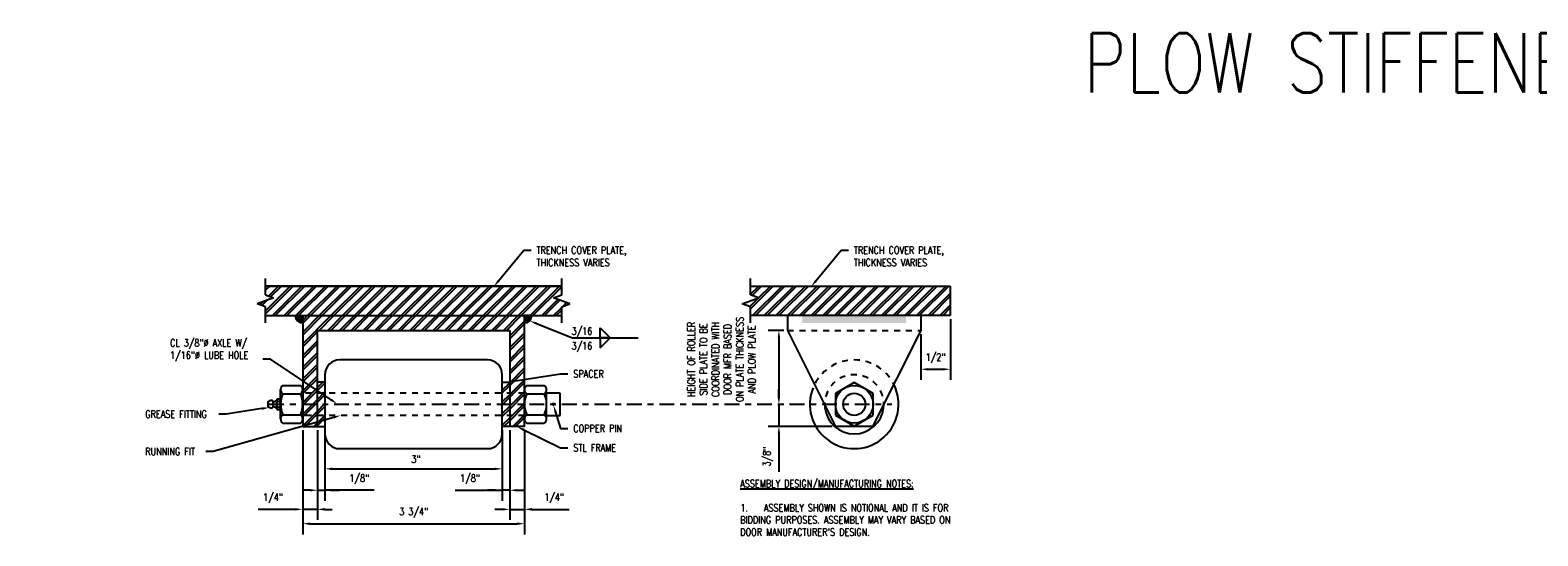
# Model space of a CAD drawing. Header units: inches. Extents: x -100 to 511, y 73 to 121.
# Tile 1 of 15: x -23 to 2, y 83 to 91. Entities that reach past the tile are written whole.
import ezdxf
from ezdxf import colors
from ezdxf.entities.mleader import LeaderData, LeaderLine
from ezdxf.math import Vec2, Vec3

# ---------------------------------------------------------------- set-up
doc = ezdxf.new("R2010")
doc.units = ezdxf.units.IN
doc.header["$MEASUREMENT"] = 0
doc.linetypes.add('Center 1_4_', pattern=[0.53125, 0.25, -0.09375, 0.09375, -0.09375])
doc.linetypes.add('Hidden 3_32_', pattern=[0.140625, 0.09375, -0.046875])
for name, color, linetype in [('A-ANNO-NOTE', 2, 'Continuous'), ('A-DETL-CNTR', 5, 'Center 1_4_'), ('A-DETL-HDLN', 90, 'Hidden 3_32_'), ('A-DETL-MEDM', 33, 'Continuous'), ('A-DETL-THIN', 151, 'Continuous'), ('G-ANNO-TEXT', 2, 'Continuous'), ('M-DETL-PATT', 1, 'Continuous'), ('S-ANNO-DIMS', 1, 'Continuous'), ('S-ANNO-NOTE', 2, 'Continuous'), ('S-ANNO-SYMB', 2, 'Continuous')]:
    doc.layers.add(name, color=color, linetype=linetype)
doc.layers.add('A-WALL-PATT', color=9, linetype='Continuous', lineweight=18, true_color=0x808080)
doc.styles.add('Annotative', font='romans.shx', dxfattribs={"width": 0.8, "height": 0.125})
doc.dimstyles.new('Annotative', dxfattribs={"dimscale": 0, "dimtxt": 0.125, "dimasz": 0.125, "dimexe": 0.18, "dimexo": 0.0625, "dimgap": 0.09, "dimtad": 1, "dimdec": 3, "dimzin": 3, "dimdsep": 46, "dimlunit": 4, "dimtxsty": 'Annotative', "dimcen": 0.09, "dimclrt": 2, "dimazin": 2, "dimtfac": 1, "dimtdec": 3, "dimtmove": 0, "dimatfit": 0, "dimfxl": 1, "dimtfill": 1, "dimfrac": 2, "dimtolj": 1, "dimtzin": 0, "dimarcsym": 0})
pattern_1 = [(45, (-60.32912, 0), (-0.09899495, 0.09899495), []), (45, (-60.32912, 0.15), (-0.09899495, 0.09899495), [])]

# ---------------------------------------------------------------- blocks, each defined once
blk = doc.blocks.new('*D23')
at = {"layer": 'Defpoints', "color": 0, "transparency": 16777216}
for p in [(-18.226, 84.483), (-15.226, 84.483), (-15.226, 83.766)]:
    blk.add_point(p, dxfattribs=at)
at = {"layer": 'S-ANNO-DIMS', "color": 0, "lineweight": -2, "transparency": 16777216}
for p, q in [((-18.226, 84.42), (-18.226, 83.586)), ((-15.226, 84.42), (-15.226, 83.586)), ((-18.101, 83.766), (-15.351, 83.766))]:
    blk.add_line(p, q, dxfattribs=at)
at = {"layer": 'S-ANNO-DIMS', "color": 0, "transparency": 16777216}
for points in [[(-18.101, 83.787), (-18.101, 83.745), (-18.226, 83.766)], [(-15.351, 83.787), (-15.351, 83.745), (-15.226, 83.766)]]:
    blk.add_solid(points, dxfattribs=at)
at = {"layer": 'S-ANNO-DIMS', "color": 2, "lineweight": -3, "transparency": 16777216, "insert": (-16.688, 83.931), "char_height": 0.125, "width": 0.19416, "attachment_point": 5, "style": 'Annotative'}
blk.add_mtext('\\A1;3"', dxfattribs=at)
blk = doc.blocks.new('*D22')
at = {"layer": 'Defpoints', "color": 0, "transparency": 16777216}
for p in [(-18.601, 84.483), (-14.851, 84.483), (-14.851, 82.838)]:
    blk.add_point(p, dxfattribs=at)
at = {"layer": 'S-ANNO-DIMS', "color": 0, "lineweight": -2, "transparency": 16777216}
for p, q in [((-18.601, 84.42), (-18.601, 82.658)), ((-14.851, 84.42), (-14.851, 82.658)), ((-18.476, 82.838), (-14.976, 82.838))]:
    blk.add_line(p, q, dxfattribs=at)
at = {"layer": 'S-ANNO-DIMS', "color": 0, "transparency": 16777216}
for points in [[(-18.476, 82.859), (-18.476, 82.817), (-18.601, 82.838)], [(-14.976, 82.859), (-14.976, 82.817), (-14.851, 82.838)]]:
    blk.add_solid(points, dxfattribs=at)
at = {"layer": 'S-ANNO-DIMS', "color": 2, "lineweight": -3, "transparency": 16777216, "insert": (-16.726, 83.023), "char_height": 0.125, "width": 0.66358, "attachment_point": 5, "style": 'Annotative'}
blk.add_mtext('\\A1;3 3/4"', dxfattribs=at)
blk = doc.blocks.new('*D21')
at = {"layer": 'Defpoints', "color": 0, "transparency": 16777216}
for p in [(-7.651, 86.358), (-8.151, 86.108), (-7.651, 85.45)]:
    blk.add_point(p, dxfattribs=at)
at = {"layer": 'S-ANNO-DIMS', "color": 0, "lineweight": -2, "transparency": 16777216}
for p, q in [((-7.651, 86.295), (-7.651, 85.27)), ((-8.151, 86.045), (-8.151, 85.27)), ((-8.026, 85.45), (-7.776, 85.45))]:
    blk.add_line(p, q, dxfattribs=at)
at = {"layer": 'S-ANNO-DIMS', "color": 0, "transparency": 16777216}
for points in [[(-8.026, 85.47), (-8.026, 85.429), (-8.151, 85.45)], [(-7.776, 85.47), (-7.776, 85.429), (-7.651, 85.45)]]:
    blk.add_solid(points, dxfattribs=at)
at = {"layer": 'S-ANNO-DIMS', "color": 2, "lineweight": -3, "transparency": 16777216, "insert": (-7.901, 85.635), "char_height": 0.125, "width": 0.43256, "attachment_point": 5, "style": 'Annotative'}
blk.add_mtext('\\A1;1/2"', dxfattribs=at)
blk = doc.blocks.new('*D20')
at = {"layer": 'Defpoints', "color": 0, "transparency": 16777216}
for p in [(-10.401, 86.108), (-10.55, 84.858), (-9.276, 84.858)]:
    blk.add_point(p, dxfattribs=at)
at = {"layer": 'S-ANNO-DIMS', "color": 0, "lineweight": -2, "transparency": 16777216}
for p, q in [((-10.464, 86.108), (-10.73, 86.108)), ((-10.55, 85.983), (-10.55, 84.983))]:
    blk.add_line(p, q, dxfattribs=at)
at = {"layer": 'S-ANNO-DIMS', "color": 0, "transparency": 16777216}
for points in [[(-10.571, 85.983), (-10.529, 85.983), (-10.55, 86.108)], [(-10.571, 84.983), (-10.529, 84.983), (-10.55, 84.858)]]:
    blk.add_solid(points, dxfattribs=at)
at = {"layer": 'S-ANNO-DIMS', "color": 2, "lineweight": -3, "transparency": 16777216, "insert": (-10.703, 85.483), "char_height": 0.125, "width": 0.95002, "attachment_point": 5, "rotation": 90, "style": 'Annotative'}
blk.add_mtext('\\A1;        ', dxfattribs=at)
blk = doc.blocks.new('HDR-Si_Weld-Symbol - Both-1969940-TYPICAL TRENCH COVER ROLLER')
at = {"layer": 'A-ANNO-NOTE', "lineweight": -3}
for p, q in [((0.031, 0.169), (0.2, 0)), ((0.031, 0), (0.031, 0.169)), ((-0.437, 0), (0.671, 0)), ((0.2, 0), (0.031, 0)), ((0.031, -0.169), (0.2, 0)), ((0.031, 0), (0.031, -0.169)), ((0.2, 0), (0.031, 0))]:
    blk.add_line(p, q, dxfattribs=at)
blk = doc.blocks.new('*D36')
at = {"layer": 'Defpoints', "color": 0, "transparency": 16777216}
for p in [(-9.276, 84.858), (-10.55, 84.483), (-9.585, 84.483)]:
    blk.add_point(p, dxfattribs=at)
at = {"layer": 'S-ANNO-DIMS', "color": 0, "lineweight": -2, "transparency": 16777216}
for p, q in [((-10.55, 84.983), (-10.55, 85.108)), ((-10.55, 84.858), (-10.55, 84.483)), ((-9.647, 84.483), (-10.73, 84.483)), ((-10.55, 84.358), (-10.55, 83.714))]:
    blk.add_line(p, q, dxfattribs=at)
at = {"layer": 'S-ANNO-DIMS', "color": 0, "transparency": 16777216}
for points in [[(-10.571, 84.983), (-10.529, 84.983), (-10.55, 84.858)], [(-10.571, 84.358), (-10.529, 84.358), (-10.55, 84.483)]]:
    blk.add_solid(points, dxfattribs=at)
at = {"layer": 'S-ANNO-DIMS', "color": 2, "lineweight": -3, "transparency": 16777216, "insert": (-10.735, 83.974), "char_height": 0.125, "attachment_point": 5, "rotation": 90, "style": 'Annotative', "bg_fill": 3, "box_fill_scale": 1.25, "bg_fill_color": 256, "bg_fill_true_color": 13158600, "bg_fill_transparency": 0}
blk.add_mtext('\\A1;3/8"', dxfattribs=at)
blk = doc.blocks.new('*D37')
at = {"layer": 'Defpoints', "color": 0, "transparency": 16777216}
for p in [(-18.601, 84.483), (-18.351, 84.483), (-18.601, 83.081)]:
    blk.add_point(p, dxfattribs=at)
at = {"layer": 'S-ANNO-DIMS', "color": 0, "lineweight": -2, "transparency": 16777216}
for p, q in [((-18.601, 84.42), (-18.601, 82.901)), ((-18.351, 84.42), (-18.351, 82.901)), ((-18.726, 83.081), (-19.355, 83.081)), ((-18.351, 83.081), (-18.601, 83.081)), ((-18.226, 83.081), (-18.101, 83.081))]:
    blk.add_line(p, q, dxfattribs=at)
at = {"layer": 'S-ANNO-DIMS', "color": 0, "transparency": 16777216}
for points in [[(-18.726, 83.102), (-18.726, 83.06), (-18.601, 83.081)], [(-18.226, 83.102), (-18.226, 83.06), (-18.351, 83.081)]]:
    blk.add_solid(points, dxfattribs=at)
at = {"layer": 'S-ANNO-DIMS', "color": 2, "transparency": 16777216, "insert": (-19.103, 83.266), "char_height": 0.125, "attachment_point": 5, "style": 'Annotative', "bg_fill": 3, "box_fill_scale": 1.25, "bg_fill_color": 256, "bg_fill_true_color": 13158600, "bg_fill_transparency": 0}
blk.add_mtext('\\A1;1/4"', dxfattribs=at)
blk = doc.blocks.new('*D38')
at = {"layer": 'Defpoints', "color": 0, "transparency": 16777216}
for p in [(-18.351, 84.483), (-18.226, 84.483), (-18.226, 83.403)]:
    blk.add_point(p, dxfattribs=at)
at = {"layer": 'S-ANNO-DIMS', "color": 0, "lineweight": -2, "transparency": 16777216}
for p, q in [((-18.351, 84.42), (-18.351, 83.223)), ((-18.226, 84.42), (-18.226, 83.223)), ((-18.476, 83.403), (-18.601, 83.403)), ((-18.351, 83.403), (-18.226, 83.403)), ((-18.351, 83.403), (-18.226, 83.403)), ((-17.393, 83.403), (-18.226, 83.403)), ((-18.101, 83.403), (-17.976, 83.403))]:
    blk.add_line(p, q, dxfattribs=at)
at = {"layer": 'S-ANNO-DIMS', "color": 0, "transparency": 16777216}
for points in [[(-18.476, 83.424), (-18.476, 83.383), (-18.351, 83.403)], [(-18.101, 83.424), (-18.101, 83.383), (-18.226, 83.403)]]:
    blk.add_solid(points, dxfattribs=at)
at = {"layer": 'S-ANNO-DIMS', "color": 2, "transparency": 16777216, "insert": (-17.645, 83.589), "char_height": 0.125, "attachment_point": 5, "style": 'Annotative', "bg_fill": 3, "box_fill_scale": 1.25, "bg_fill_color": 256, "bg_fill_true_color": 13158600, "bg_fill_transparency": 0}
blk.add_mtext('\\A1;1/8"', dxfattribs=at)
blk = doc.blocks.new('*D39')
at = {"layer": 'Defpoints', "color": 0, "transparency": 16777216}
for p in [(-15.226, 84.483), (-15.101, 84.483), (-15.226, 83.403)]:
    blk.add_point(p, dxfattribs=at)
at = {"layer": 'S-ANNO-DIMS', "color": 0, "lineweight": -2, "transparency": 16777216}
for p, q in [((-15.226, 84.42), (-15.226, 83.223)), ((-15.101, 84.42), (-15.101, 83.223)), ((-16.024, 83.403), (-15.226, 83.403)), ((-15.351, 83.403), (-15.476, 83.403)), ((-15.101, 83.403), (-15.226, 83.403)), ((-15.101, 83.403), (-15.226, 83.403)), ((-14.976, 83.403), (-14.851, 83.403))]:
    blk.add_line(p, q, dxfattribs=at)
at = {"layer": 'S-ANNO-DIMS', "color": 0, "transparency": 16777216}
for points in [[(-15.351, 83.424), (-15.351, 83.383), (-15.226, 83.403)], [(-14.976, 83.424), (-14.976, 83.383), (-15.101, 83.403)]]:
    blk.add_solid(points, dxfattribs=at)
at = {"layer": 'S-ANNO-DIMS', "color": 2, "transparency": 16777216, "insert": (-15.772, 83.589), "char_height": 0.125, "attachment_point": 5, "style": 'Annotative'}
blk.add_mtext('\\A1;1/8"', dxfattribs=at)
blk = doc.blocks.new('*D40')
at = {"layer": 'Defpoints', "color": 0, "transparency": 16777216}
for p in [(-15.101, 84.483), (-14.851, 84.483), (-14.851, 83.081)]:
    blk.add_point(p, dxfattribs=at)
at = {"layer": 'S-ANNO-DIMS', "color": 0, "lineweight": -2, "transparency": 16777216}
for p, q in [((-15.101, 84.42), (-15.101, 82.901)), ((-14.851, 84.42), (-14.851, 82.901)), ((-15.226, 83.081), (-15.351, 83.081)), ((-15.101, 83.081), (-14.851, 83.081)), ((-14.726, 83.081), (-14.098, 83.081))]:
    blk.add_line(p, q, dxfattribs=at)
at = {"layer": 'S-ANNO-DIMS', "color": 0, "transparency": 16777216}
for points in [[(-15.226, 83.102), (-15.226, 83.06), (-15.101, 83.081)], [(-14.726, 83.102), (-14.726, 83.06), (-14.851, 83.081)]]:
    blk.add_solid(points, dxfattribs=at)
at = {"layer": 'S-ANNO-DIMS', "color": 2, "transparency": 16777216, "insert": (-14.35, 83.266), "char_height": 0.125, "attachment_point": 5, "style": 'Annotative', "bg_fill": 3, "box_fill_scale": 1.25, "bg_fill_color": 256, "bg_fill_true_color": 13158600, "bg_fill_transparency": 0}
blk.add_mtext('\\A1;1/4"', dxfattribs=at)

msp = doc.modelspace()

# ---------------------------------------------------------------- hatches: boundary and pattern name
at = {"layer": 'A-WALL-PATT', "lineweight": -3}
for points in [[(-18.6015, 86.2326), (-18.6015, 86.3576), (-18.7265, 86.3576), (-18.7222, 86.3252), (-18.7097, 86.2951), (-18.6899, 86.2692), (-18.664, 86.2493), (-18.6338, 86.2368)], [(-14.8512, 86.2328), (-14.8189, 86.2371), (-14.7887, 86.2496), (-14.7629, 86.2694), (-14.743, 86.2953), (-14.7305, 86.3255), (-14.7262, 86.3578), (-14.8512, 86.3576)], [(-8.4012, 86.2326), (-8.4012, 86.3576), (-10.1512, 86.3576), (-10.1512, 86.2326)]]:
    msp.add_hatch(color=8, dxfattribs=at).paths.add_polyline_path(points)
at = {"layer": 'M-DETL-PATT', "lineweight": -3}
h = msp.add_hatch(dxfattribs=at)
h.set_pattern_fill('FP_1', color=8, style=0, pattern_type=2)
h.set_pattern_definition(pattern_1)
h.paths.add_polyline_path([(-18.7097, 86.3576), (-14.2218, 86.3576), (-14.2218, 86.5076), (-14.0845, 86.5576), (-14.3592, 86.6576), (-14.2218, 86.7076), (-14.2218, 86.8576), (-19.2311, 86.8576), (-19.2311, 86.7076), (-19.0937, 86.6576), (-19.3685, 86.5576), (-19.2311, 86.5076), (-19.2311, 86.3576), (-18.7222, 86.3576)])
h = msp.add_hatch(dxfattribs=at)
h.set_pattern_fill('FP_1', color=8, style=0, pattern_type=2)
h.set_pattern_definition(pattern_1)
h.paths.add_polyline_path([(-11.0309, 86.3576), (-7.6512, 86.3576), (-7.6512, 86.8576), (-11.0309, 86.8576), (-11.0309, 86.7076), (-10.8935, 86.6576), (-11.1682, 86.5576), (-11.0309, 86.5076)])
h = msp.add_hatch(dxfattribs=at)
h.set_pattern_fill('FP_1', color=8, style=0, pattern_type=2)
h.set_pattern_definition(pattern_1)
h.paths.add_polyline_path([(-14.8515, 84.4826), (-14.8515, 86.3576), (-18.6015, 86.3576), (-18.6015, 84.4826), (-18.3515, 84.4826), (-18.3515, 86.1076), (-15.1015, 86.1076), (-15.1015, 84.4826)])
at = {"layer": 'S-ANNO-DIMS', "lineweight": -3}
h = msp.add_hatch(dxfattribs=at)
h.set_pattern_fill('FP_1', color=8, style=0, pattern_type=2)
h.set_pattern_definition(pattern_1)
h.paths.add_polyline_path([(-15.1015, 84.4826), (-15.1015, 85.2326), (-15.2265, 85.2326), (-15.2265, 84.4826)])
h.paths.add_polyline_path([(-18.2265, 84.4826), (-18.2265, 85.2326), (-18.3515, 85.2326), (-18.3515, 84.4826)])

# ---------------------------------------------------------------- linework, layer by layer
at = {"layer": 'A-DETL-CNTR', "lineweight": -3}
msp.add_line((-19.1686, 84.8576), (-8.6387, 84.8576), dxfattribs=at)
at = {"layer": 'A-DETL-HDLN', "lineweight": -3}
for p, q in [((-10.4012, 86.1076), (-8.1512, 86.1076)), ((-14.8519, 85.0451), (-18.6011, 85.0451)), ((-14.8519, 84.6701), (-18.6015, 84.6701))]:
    msp.add_line(p, q, dxfattribs=at)
for radius, start, end in [(0.75, 21.774, 158.226), (0.5, 353.27416, 186.72584)]:
    msp.add_arc((-9.2762, 84.8576), radius, start, end, dxfattribs=at)
at = {"layer": 'A-DETL-MEDM', "lineweight": -3}
for p, q in [((-19.2311, 86.8576), (-14.2218, 86.8576)), ((-11.0309, 86.8576), (-7.6512, 86.8576)), ((-7.6512, 86.8576), (-7.6512, 86.3576)), ((-19.2311, 86.3576), (-14.2218, 86.3576)), ((-18.6015, 86.3576), (-18.6015, 84.4826)), ((-14.8515, 84.4826), (-14.8515, 86.3576)), ((-7.6512, 86.3576), (-11.0309, 86.3576)), ((-10.4012, 86.1076), (-10.4012, 86.3576)), ((-8.1512, 86.3576), (-8.1512, 86.1076)), ((-18.3515, 84.4826), (-18.3515, 86.1076)), ((-18.3515, 86.1076), (-15.1015, 86.1076)), ((-15.1015, 86.1076), (-15.1015, 84.4826)), ((-9.5849, 84.4826), (-10.4012, 86.1076)), ((-8.1512, 86.1076), (-8.9675, 84.4826)), ((-15.4765, 85.6076), (-17.9765, 85.6076)), ((-18.9364, 85.1763), (-18.6407, 85.1763)), ((-18.2265, 85.2326), (-18.3515, 85.2326)), ((-18.2265, 85.3576), (-18.2265, 84.3576)), ((-15.2265, 84.3576), (-15.2265, 85.3576)), ((-15.2265, 85.2326), (-15.1015, 85.2326)), ((-14.8122, 85.1763), (-14.5165, 85.1763)), ((-9.2762, 85.2256), (-9.595, 85.0416)), ((-8.9575, 85.0416), (-9.2762, 85.2256)), ((-19.1858, 84.9045), (-19.1489, 84.9203)), ((-19.1858, 84.8107), (-19.1858, 84.9045)), ((-19.1056, 84.9045), (-19.1056, 84.8107)), ((-19.0396, 84.7877), (-19.0396, 84.9275)), ((-19.0285, 84.9472), (-18.9869, 84.9472)), ((-19.0285, 84.9077), (-18.9869, 84.9077)), ((-18.9761, 84.6091), (-18.9761, 85.106)), ((-18.9758, 84.7877), (-18.9758, 84.9275)), ((-18.9364, 85.0357), (-18.6407, 85.0357)), ((-18.6011, 84.6091), (-18.6011, 85.106)), ((-14.8519, 84.6091), (-14.8519, 85.106)), ((-14.8122, 85.0357), (-14.5165, 85.0357)), ((-14.4769, 84.6091), (-14.4769, 85.106)), ((-14.2452, 85.0451), (-14.4769, 85.0451)), ((-14.2452, 84.6701), (-14.2452, 85.0451)), ((-9.595, 85.0416), (-9.595, 84.6735)), ((-8.9575, 84.6735), (-8.9575, 85.0416)), ((-19.1489, 84.7949), (-19.1858, 84.8107)), ((-19.0285, 84.8075), (-18.9869, 84.8075)), ((-19.0285, 84.7679), (-18.9869, 84.7679)), ((-18.9364, 84.6795), (-18.6407, 84.6795)), ((-14.8122, 84.6795), (-14.5165, 84.6795)), ((-14.4769, 84.6701), (-14.2452, 84.6701)), ((-9.595, 84.6735), (-9.2762, 84.4895)), ((-9.2762, 84.4895), (-8.9575, 84.6735)), ((-18.9364, 84.5388), (-18.6407, 84.5388)), ((-18.6015, 84.4826), (-18.2265, 84.4826)), ((-14.8515, 84.4826), (-15.2265, 84.4826)), ((-14.8122, 84.5388), (-14.5165, 84.5388)), ((-8.9675, 84.4826), (-9.5849, 84.4826)), ((-17.9765, 84.1076), (-15.4765, 84.1076))]:
    msp.add_line(p, q, dxfattribs=at)
for centre, radius in [((-9.2762, 84.8576), 0.3187), ((-9.2762, 84.8576), 0.1875), ((-14.361, 84.8576), 0.0156)]:
    msp.add_circle(centre, radius, dxfattribs=at)
for centre, radius, start, end in [((-17.9765, 85.3576), 0.25, 90, 180), ((-15.4765, 85.3576), 0.25, 0, 90), ((-18.8939, 85.106), 0.0822, 121.17195, 238.82805), ((-18.6832, 85.106), 0.0822, 301.17195, 58.82805), ((-14.7697, 85.106), 0.0822, 121.17195, 238.82805), ((-14.559, 85.106), 0.0822, 301.17195, 58.82805), ((-19.1376, 84.8842), 0.0378, 32.37369, 107.39813), ((-19.0923, 84.9724), 0.0692, 258.90208, 319.53278), ((-19.0165, 84.9275), 0.0231, 121.17195, 238.82805), ((-18.9203, 84.8576), 0.1192, 155.15355, 204.84645), ((-18.9989, 84.9275), 0.0231, 301.17195, 58.82805), ((-19.0951, 84.8576), 0.1192, 335.15355, 24.84645), ((-18.5517, 84.8576), 0.4239, 155.15355, 204.84645), ((-19.0254, 84.8576), 0.4239, 335.15355, 24.84645), ((-14.4275, 84.8576), 0.4239, 155.15355, 204.84645), ((-14.9012, 84.8576), 0.4239, 335.15355, 24.84645), ((-9.2762, 84.8576), 0.75, 158.226, 21.774), ((-19.1376, 84.831), 0.0378, 252.60187, 327.62631), ((-19.0923, 84.7428), 0.0692, 40.46722, 101.09792), ((-19.0165, 84.7877), 0.0231, 121.17195, 238.82805), ((-18.9989, 84.7877), 0.0231, 301.17195, 58.82805), ((-18.8939, 84.6091), 0.0822, 121.17195, 238.82805), ((-18.6832, 84.6091), 0.0822, 301.17195, 58.82805), ((-14.7697, 84.6091), 0.0822, 121.17195, 238.82805), ((-14.559, 84.6091), 0.0822, 301.17195, 58.82805), ((-9.2762, 84.8576), 0.5, 186.72584, 353.27416), ((-17.9765, 84.3576), 0.25, 180, 270), ((-15.4765, 84.3576), 0.25, 270, 0)]:
    msp.add_arc(centre, radius, start, end, dxfattribs=at)
at = {"layer": 'A-DETL-THIN', "lineweight": -3}
for p, q in [((-19.2311, 86.7076), (-19.2311, 86.9826)), ((-14.2218, 86.7076), (-14.2218, 86.9826)), ((-11.0309, 86.7076), (-11.0309, 86.9826)), ((-14.2218, 86.8576), (-19.2311, 86.8576)), ((-19.2311, 86.7076), (-19.0937, 86.6576)), ((-14.3592, 86.6576), (-14.2218, 86.7076)), ((-10.8935, 86.6576), (-11.0309, 86.7076)), ((-19.0937, 86.6576), (-19.3685, 86.5576)), ((-19.2311, 86.5076), (-19.3685, 86.5576)), ((-19.2311, 86.2326), (-19.2311, 86.5076)), ((-14.0845, 86.5576), (-14.3592, 86.6576)), ((-14.2218, 86.5076), (-14.0845, 86.5576)), ((-14.2218, 86.2326), (-14.2218, 86.5076)), ((-11.1682, 86.5576), (-10.8935, 86.6576)), ((-11.0309, 86.5076), (-11.1682, 86.5576)), ((-11.0309, 86.2326), (-11.0309, 86.5076)), ((-19.2311, 86.3576), (-18.6015, 86.3576)), ((-14.7262, 86.3578), (-14.8512, 86.3578)), ((-14.7262, 86.3576), (-14.2218, 86.3576))]:
    msp.add_line(p, q, dxfattribs=at)
for centre, start, end in [((-18.6015, 86.3576), 180, 270), ((-14.8512, 86.3578), 270, 0)]:
    msp.add_arc(centre, 0.125, start, end, dxfattribs=at)

# ---------------------------------------------------------------- block references
at = {"layer": 'A-ANNO-NOTE', "lineweight": -3}
msp.add_blockref('HDR-Si_Weld-Symbol - Both-1969940-TYPICAL TRENCH COVER ROLLER', (-13.6024, 85.9826), dxfattribs=at)

# ---------------------------------------------------------------- texts
at = {"layer": 'A-ANNO-NOTE', "lineweight": -3, "char_height": 0.125, "width": 0.412598, "line_spacing_factor": 0.981704, "style": 'Annotative'}
for insert, attachment_point in [((-13.8798, 85.9917), 8), ((-13.8798, 85.9067), 2)]:
    msp.add_mtext('\\pxqc,t3.2,6.4,9.6,12.8,16,19.2,22.4,25.6,28.8,32,35.2,38.4,41.6,44.8,48,51.2,54.4,57.6,60.8,64,67.2,70.4,73.6,76.8,80,83.2,86.4,89.6,92.8,96,99.2,102.4;{3/16}', dxfattribs=dict(at, insert=insert, attachment_point=attachment_point))
at = {"layer": 'G-ANNO-TEXT', "lineweight": -3, "insert": (-11.5192, 85.6178), "char_height": 0.125, "width": 1.543937, "attachment_point": 5, "rotation": 90, "line_spacing_factor": 0.981704, "style": 'Annotative'}
msp.add_mtext('\\pxqc,t3.2,6.4,9.6,12.8,16,19.2,22.4,25.6,28.8,32,35.2,38.4,41.6,44.8,48,51.2,54.4,57.6,60.8,64,67.2,70.4,73.6,76.8,80,83.2,86.4,89.6,92.8,96,99.2,102.4;{HEIGHT OF ROLLER\\PSIDE PLATE TO BE\\PCOORDINATED WITH\\PDOOR MFR BASED\\PON PLATE THICKNESS\\PAND PLOW PLATE}', dxfattribs=at)
at = {"layer": 'G-ANNO-TEXT', "lineweight": -3, "insert": (-11.2031, 83.5779), "char_height": 0.125, "width": 4.233386, "attachment_point": 1, "line_spacing_factor": 0.981704, "style": 'Annotative'}
msp.add_mtext("\\pxt3.2,6.4,9.6,12.8,16,19.2,22.4,25.6,28.8,32,35.2,38.4,41.6,44.8,48,51.2,54.4,57.6,60.8,64,67.2,70.4,73.6,76.8,80,83.2,86.4,89.6,92.8,96,99.2,102.4;{\\LASSEMBLY DESIGN/MANUFACTURING NOTES:\\P\\P\\pi-3.2,l3.2;}1.^IASSEMBLY SHOWN IS NOTIONAL AND IT IS FOR BIDDING PURPOSES. ASSEMBLY MAY VARY BASED ON DOOR MANUFACTURER'S DESIGN.", dxfattribs=at)

# ---------------------------------------------------------------- dimensions: what is measured, and where the dimension line sits
at = {"layer": 'S-ANNO-DIMS', "lineweight": -3}
for base, p1, p2, picture, middle in [((-7.6512, 85.4496), (-8.1512, 86.1076), (-7.6512, 86.3576), '*D21', (-7.9012, 85.4496)), ((-15.2265, 83.7663), (-18.2265, 84.4826), (-15.2265, 84.4826), '*D23', (-16.6881, 83.7663))]:
    dim = msp.add_linear_dim(base=base, p1=p1, p2=p2, dimstyle='Annotative', override={"dimpost": '\\X', "dimtfill": 0}, dxfattribs=at)
    dim.commit()
    dim.dimension.update_dxf_attribs({"geometry": picture, "text_midpoint": middle, "dimtype": 160})
dim = msp.add_linear_dim(base=(-10.5502, 84.8576), p1=(-10.4012, 86.1076), p2=(-9.2762, 84.8576), angle=90, text='        ', dimstyle='Annotative', override={"dimpost": '\\X', "dimse2": 1, "dimtfill": 0}, dxfattribs=at)
dim.commit()
dim.dimension.update_dxf_attribs({"geometry": '*D20', "text_midpoint": (-10.7027, 85.4826)})
dim = msp.add_linear_dim(base=(-14.8515, 82.838), p1=(-18.6015, 84.4826), p2=(-14.8515, 84.4826), dimstyle='Annotative', override={"dimpost": '\\X', "dimtfill": 0}, dxfattribs=at)
dim.commit()
dim.dimension.update_dxf_attribs({"geometry": '*D22', "text_midpoint": (-16.7265, 83.0233)})
at = {"layer": 'S-ANNO-DIMS'}
dim = msp.add_linear_dim(base=(-15.2265, 83.4034), p1=(-15.1015, 84.4826), p2=(-15.2265, 84.4826), dimstyle='Annotative', override={"dimpost": '\\X', "dimtfill": 0}, dxfattribs=at)
dim.commit()
dim.dimension.update_dxf_attribs({"geometry": '*D39', "text_midpoint": (-15.7717, 83.2745), "dimtype": 160})

# ---------------------------------------------------------------- leaders
at = {"layer": 'S-ANNO-NOTE', "lineweight": -3}
ml = msp.add_multileader_mtext('Standard', dxfattribs=at)
ml.set_content('PLOW STIFFENER, CHAMFER ONE CORNER 1" X 45%%D AS SHOWN', color=256, style='Annotative')
ml.set_leader_properties(color=1, linetype='ByLayer', lineweight=-1)
ml.build(insert=Vec2(0, 0))
ml.multileader.update_dxf_attribs({"text_right_attachment_type": 3, "dogleg_length": 0.125, "arrow_head_size": 1, "scale": 8})
ctx = ml.context
ctx.base_point, ctx.scale, ctx.char_height, ctx.arrow_head_size, ctx.landing_gap_size, ctx.plane_origin = Vec3(13.7063, 90.6336), 8, 1, 1, 0.72, Vec3(35.1507, 85.9826)
ctx.right_attachment, ctx.text_align_type = 3, 2
notes = []
notes.append((ctx, [(0, (1, 1, 0), (30.1653, 87.1098), (-1, 0), 1, [(0, [(35.1507, 85.9826)], 0, [])])]))
ctx.mtext.insert, ctx.mtext.width, ctx.mtext.alignment, ctx.mtext.flow_direction = Vec3(28.4453, 91.1336), 16.016026, 3, 5
ml = msp.add_multileader_mtext('Standard', dxfattribs=at)
ml.set_content('TRENCH COVER PLATE, THICKNESS VARIES', color=256, style='Annotative')
ml.set_leader_properties(color=1, linetype='ByLayer', lineweight=-1)
ml.build(insert=Vec2(0, 0))
ml.multileader.update_dxf_attribs({"text_right_attachment_type": 3, "dogleg_length": 0.125, "arrow_head_size": 0.125})
ctx = ml.context
ctx.base_point, ctx.char_height, ctx.arrow_head_size, ctx.landing_gap_size, ctx.plane_origin = Vec3(-14.7388, 87.4637), 0.125, 0.125, 0.09, Vec3(-15.3703, 86.8476)
ctx.right_attachment = 3
notes.append((ctx, [(0, (1, 1, 0), (-14.8638, 87.4637), (1, 0), 0.125, [(0, [(-15.3703, 86.8476)], 0, [])])]))
ctx.mtext.insert, ctx.mtext.width, ctx.mtext.flow_direction = Vec3(-14.6488, 87.5262), 1.914362, 5
ml = msp.add_multileader_mtext('Standard', dxfattribs=at)
ml.set_content('TRENCH COVER PLATE, THICKNESS VARIES', color=256, style='Annotative')
ml.set_leader_properties(color=1, linetype='ByLayer', lineweight=-1)
ml.build(insert=Vec2(0, 0))
ml.multileader.update_dxf_attribs({"text_right_attachment_type": 3, "dogleg_length": 0.125, "arrow_head_size": 0.125})
ctx = ml.context
ctx.base_point, ctx.char_height, ctx.arrow_head_size, ctx.landing_gap_size, ctx.plane_origin = Vec3(-9.3724, 87.4637), 0.125, 0.125, 0.09, Vec3(-10.0038, 86.8476)
ctx.right_attachment = 3
notes.append((ctx, [(0, (1, 1, 0), (-9.4974, 87.4637), (1, 0), 0.125, [(0, [(-10.0038, 86.8476)], 0, [])])]))
ctx.mtext.insert, ctx.mtext.width, ctx.mtext.flow_direction = Vec3(-9.2824, 87.5262), 1.914362, 5
ml = msp.add_multileader_mtext('Standard', dxfattribs=at)
ml.set_content('\\A1;CL 3/8"%%C AXLE W/ 1/16"%%C LUBE HOLE', color=256, style='Annotative')
ml.set_leader_properties(color=1, linetype='ByLayer', lineweight=-1)
ml.build(insert=Vec2(0, 0))
ml.multileader.update_dxf_attribs({"text_right_attachment_type": 3, "dogleg_length": 0.125, "arrow_head_size": 0.125})
ctx = ml.context
ctx.base_point, ctx.char_height, ctx.arrow_head_size, ctx.landing_gap_size, ctx.plane_origin = Vec3(-20.9338, 85.8754), 0.125, 0.125, 0.09, Vec3(-18.0165, 84.8636)
ctx.right_attachment = 3
notes.append((ctx, [(0, (1, 1, 0), (-19.1479, 85.6195), (-1, 0), 0.125, [(0, [(-18.0165, 84.8636)], 0, [])])]))
ctx.mtext.insert, ctx.mtext.width, ctx.mtext.flow_direction = Vec3(-20.8438, 85.9587), 1.960416, 5
ml = msp.add_multileader_mtext('Standard', dxfattribs=at)
ml.set_content('SPACER', color=256, style='Annotative')
ml.set_leader_properties(color=1, linetype='ByLayer', lineweight=-1)
ml.build(insert=Vec2(0, 0))
ml.multileader.update_dxf_attribs({"text_right_attachment_type": 3, "dogleg_length": 0.125, "arrow_head_size": 0.125})
ctx = ml.context
ctx.base_point, ctx.char_height, ctx.arrow_head_size, ctx.landing_gap_size, ctx.plane_origin = Vec3(-14.1159, 85.3719), 0.125, 0.125, 0.09, Vec3(-14.7473, 84.7558)
ctx.right_attachment = 3
notes.append((ctx, [(0, (1, 1, 0), (-14.2409, 85.3719), (1, 0), 0.125, [(0, [(-15.164, 85.2326)], 0, [])])]))
ctx.mtext.insert, ctx.mtext.width, ctx.mtext.flow_direction = Vec3(-14.0259, 85.4344), 0.610497, 5
ml = msp.add_multileader_mtext('Standard', dxfattribs=at)
ml.set_content('GREASE FITTING', color=256, style='Annotative')
ml.set_leader_properties(color=1, linetype='ByLayer', lineweight=-1)
ml.build(insert=Vec2(0, 0))
ml.multileader.update_dxf_attribs({"text_right_attachment_type": 3, "dogleg_length": 0.125, "arrow_head_size": 0.125})
ctx = ml.context
ctx.base_point, ctx.char_height, ctx.arrow_head_size, ctx.landing_gap_size, ctx.plane_origin = Vec3(-21.3529, 84.6921), 0.125, 0.125, 0.09, Vec3(-19.1416, 84.8026)
ctx.right_attachment = 3
notes.append((ctx, [(0, (1, 1, 0), (-19.8955, 84.6921), (-1, 0), 0.125, [(0, [(-19.1668, 84.8026)], 0, [])])]))
ctx.mtext.insert, ctx.mtext.width, ctx.mtext.flow_direction = Vec3(-21.2629, 84.7546), 1.375771, 5
ml = msp.add_multileader_mtext('Standard', dxfattribs=at)
ml.set_content('RUNNING FIT', color=256, style='Annotative')
ml.set_leader_properties(color=1, linetype='ByLayer', lineweight=-1)
ml.build(insert=Vec2(0, 0))
ml.multileader.update_dxf_attribs({"text_right_attachment_type": 3, "dogleg_length": 0.125, "arrow_head_size": 0.125})
ctx = ml.context
ctx.base_point, ctx.char_height, ctx.arrow_head_size, ctx.landing_gap_size, ctx.plane_origin = Vec3(-21.3529, 84.0605), 0.125, 0.125, 0.09, Vec3(-17.9555, 84.6701)
ctx.right_attachment = 3
notes.append((ctx, [(0, (1, 1, 0), (-20.1145, 84.0605), (-1, 0), 0.125, [(0, [(-17.9555, 84.6701)], 0, [])])]))
ctx.mtext.insert, ctx.mtext.flow_direction = Vec3(-21.2629, 84.123), 5
ml = msp.add_multileader_mtext('Standard', dxfattribs=at)
ml.set_content('COPPER PIN', color=256, style='Annotative')
ml.set_leader_properties(color=1, linetype='ByLayer', lineweight=-1)
ml.build(insert=Vec2(0, 0))
ml.multileader.update_dxf_attribs({"text_right_attachment_type": 3, "dogleg_length": 0.125, "arrow_head_size": 0.125})
ctx = ml.context
ctx.base_point, ctx.char_height, ctx.arrow_head_size, ctx.landing_gap_size, ctx.plane_origin = Vec3(-14.1159, 84.4502), 0.125, 0.125, 0.09, Vec3(-14.7473, 84.0202)
ctx.right_attachment = 3
notes.append((ctx, [(0, (1, 1, 0), (-14.2409, 84.4502), (1, 0), 0.125, [(0, [(-14.361, 84.842)], 0, [])])]))
ctx.mtext.insert, ctx.mtext.width, ctx.mtext.flow_direction = Vec3(-14.0259, 84.5127), 0.911389, 5
ml = msp.add_multileader_mtext('Standard', dxfattribs=at)
ml.set_content('STL FRAME', color=256, style='Annotative')
ml.set_leader_properties(color=1, linetype='ByLayer', lineweight=-1)
ml.build(insert=Vec2(0, 0))
ml.multileader.update_dxf_attribs({"text_right_attachment_type": 3, "dogleg_length": 0.125, "arrow_head_size": 0.125})
ctx = ml.context
ctx.base_point, ctx.char_height, ctx.arrow_head_size, ctx.landing_gap_size, ctx.plane_origin = Vec3(-14.1159, 84.123), 0.125, 0.125, 0.09, Vec3(-14.7473, 83.2537)
ctx.right_attachment = 3
notes.append((ctx, [(0, (1, 1, 0), (-14.2409, 84.123), (1, 0), 0.125, [(0, [(-14.9771, 84.4797)], 0, [])])]))
ctx.mtext.insert, ctx.mtext.width, ctx.mtext.flow_direction = Vec3(-14.0259, 84.1855), 0.963366, 5
at = {"layer": 'S-ANNO-SYMB', "lineweight": -3}
ml = msp.add_multileader_mtext('Standard', dxfattribs=at)
ml.set_content('', color=256, style='Annotative')
ml.set_leader_properties(color=256, linetype='ByLayer', lineweight=-1)
ml.build(insert=Vec2(0, 0))
ml.multileader.update_dxf_attribs({"has_dogleg": 0, "text_right_attachment_type": 3, "dogleg_length": 0.125, "arrow_head_size": 0.125})
ctx = ml.context
ctx.base_point, ctx.char_height, ctx.arrow_head_size, ctx.landing_gap_size, ctx.plane_origin = Vec3(-14.0399, 85.9826), 0.125, 0.125, 0.09, Vec3(-14.7629, 86.2694)
ctx.right_attachment = 3
notes.append((ctx, [(0, (1, 1, 0), (-14.1649, 85.9826), (1, 0), 0.125, [(0, [(-14.7629, 86.2694)], 0, [])])]))
ctx.mtext.insert, ctx.mtext.flow_direction = Vec3(-13.9499, 86.0451), 5
for ctx, leaders in notes:
    for number, flags, end, landing, length, lines in leaders:
        leader = LeaderData()
        leader.index, (leader.has_last_leader_line, leader.has_dogleg_vector, leader.attachment_direction) = number, flags
        leader.last_leader_point, leader.dogleg_vector, leader.dogleg_length = Vec3(end), Vec3(landing), length
        for number, points, colour, breaks in lines:
            line = LeaderLine()
            line.index, line.vertices, line.color, line.breaks = number, Vec3.list(points), colors.encode_raw_color(colour), breaks
            leader.lines.append(line)
        ctx.leaders.append(leader)

# ---------------------------------------------------------------- next in the draw order: dimensions: what is measured, and where the dimension line sits
at = {"layer": 'S-ANNO-DIMS', "lineweight": -3}
dim = msp.add_linear_dim(base=(-10.5502, 84.4826), p1=(-9.2762, 84.8576), p2=(-9.5849, 84.4826), angle=90, dimstyle='Annotative', override={"dimpost": '\\X', "dimse1": 1}, dxfattribs=at)
dim.commit()
dim.dimension.update_dxf_attribs({"geometry": '*D36', "text_midpoint": (-10.7354, 83.9735)})
at = {"layer": 'S-ANNO-DIMS'}
for base, p1, p2, picture, middle in [((-18.6015, 83.0812), (-18.3515, 84.4826), (-18.6015, 84.4826), '*D37', (-19.1034, 83.2664)), ((-14.8515, 83.0812), (-15.1015, 84.4826), (-14.8515, 84.4826), '*D40', (-14.3496, 83.2664))]:
    dim = msp.add_linear_dim(base=base, p1=p1, p2=p2, dimstyle='Annotative', override={"dimpost": '\\X'}, dxfattribs=at)
    dim.commit()
    dim.dimension.update_dxf_attribs({"geometry": picture, "text_midpoint": middle})

# ---------------------------------------------------------------- next in the draw order: dimensions: what is measured, and where the dimension line sits
dim = msp.add_linear_dim(base=(-18.2265, 83.4034), p1=(-18.3515, 84.4826), p2=(-18.2265, 84.4826), dimstyle='Annotative', override={"dimpost": '\\X'}, dxfattribs=at)
dim.commit()
dim.dimension.update_dxf_attribs({"geometry": '*D38', "text_midpoint": (-17.6453, 83.1871), "dimtype": 160})

doc.saveas('drawing.dxf')
